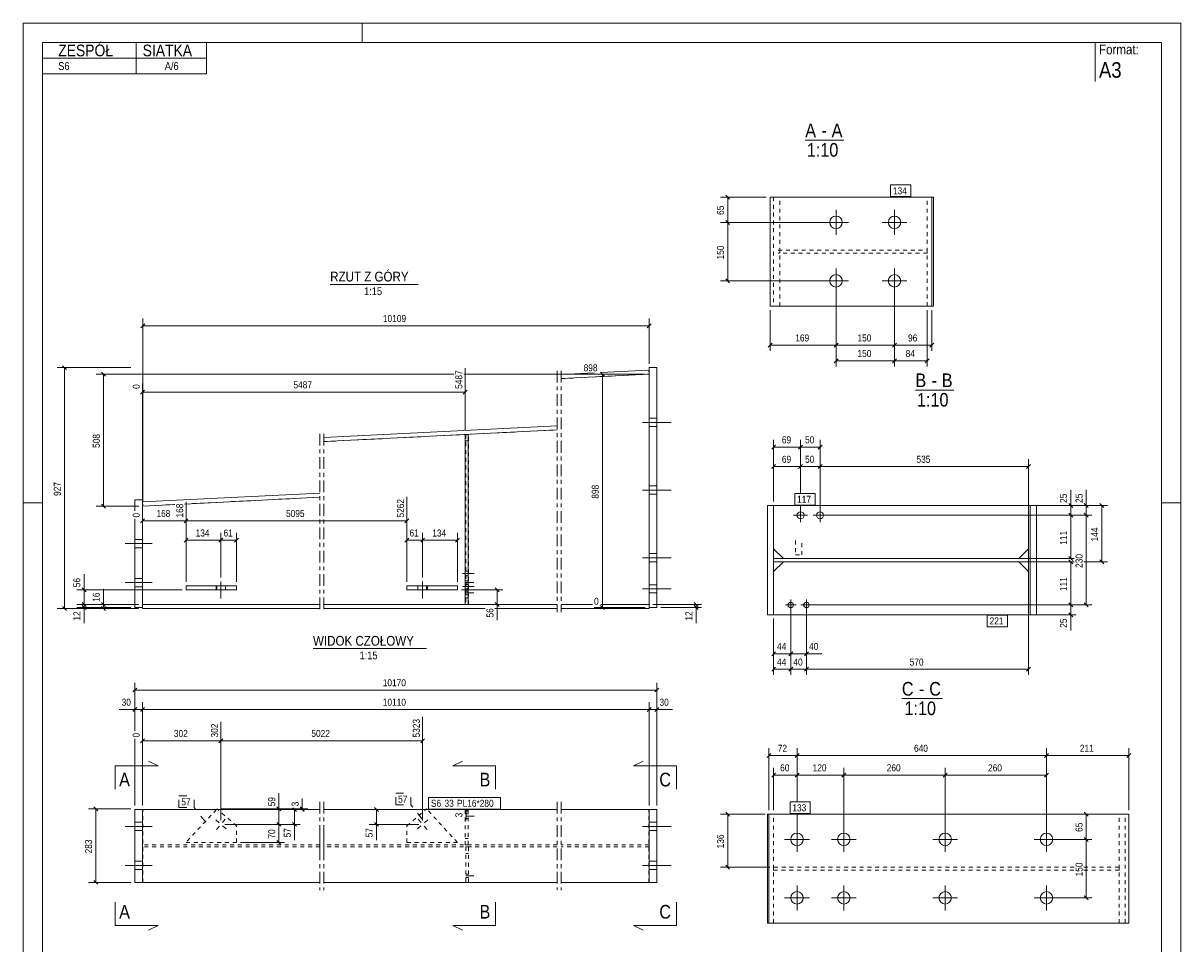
# Model space of a CAD drawing. Header units: millimetres. Extents: x 0 to 297, y 0 to 420.
# Tile 2 of 2: x 0 to 297, y 184 to 420. Entities that reach past the tile are written whole.
import ezdxf

# ---------------------------------------------------------------- set-up
doc = ezdxf.new("R2010")
doc.units = ezdxf.units.MM
for name, pattern in [('XKITLINE00', [0]), ('XKITLINE01', [4, 1, -1, 1, -1]), ('XKITLINE02', [4, 2, -2]), ('XKITLINE03', [6, 3, -1, 1, -1])]:
    doc.linetypes.add(name, pattern=pattern)
for name, color, linetype, lineweight in [('Arkusz rysunku', 3, 'Continuous', 0), ('Element', 2, 'Continuous', 0), ('Inny typ obiektu', 7, 'Continuous', 0), ('Przekrój', 7, 'Continuous', 0), ('Wymiar', 4, 'Continuous', 0), ('Znak elementu', 2, 'Continuous', 0), ('Śruba', 3, 'Continuous', 0)]:
    doc.layers.add(name, color=color, linetype=linetype, lineweight=lineweight)
doc.styles.add('ARIAL', font='ARIAL.TTF')

msp = doc.modelspace()

# ---------------------------------------------------------------- linework, layer by layer
at = {"layer": 'Arkusz rysunku', "linetype": 'XKITLINE00', "lineweight": 0}
for p, q in [((297, 420), (0, 420)), ((0, 420), (0, 0)), ((87, 415), (87, 420)), ((297, 0), (297, 420)), ((292, 415), (5, 415)), ((5, 415), (5, 5)), ((292, 5), (292, 415)), ((5, 297), (0, 297)), ((297, 297), (292, 297))]:
    msp.add_line(p, q, dxfattribs=at)
at = {"layer": 'Element', "linetype": 'XKITLINE00', "lineweight": 0}
for p, q in [((233.14, 375.4), (191.64, 375.4)), ((191.64, 375.4), (191.64, 347.4)), ((233.14, 375.4), (233.54, 375.4)), ((233.14, 375.4), (233.14, 347.4)), ((233.54, 347.4), (233.54, 375.4)), ((233.14, 347.4), (191.64, 347.4)), ((233.14, 347.4), (233.54, 347.4)), ((146.47, 330.34), (137.99, 329.91)), ((137.99, 328.84), (160.57, 329.98)), ((160.52, 331.04), (148.16, 330.42)), ((160.57, 329.98), (160.52, 331.04)), ((160.57, 331.65), (160.57, 270.11)), ((162.57, 331.65), (160.57, 331.65)), ((162.57, 270.11), (162.57, 331.65)), ((136.99, 316.75), (77.11, 313.74)), ((77.11, 312.68), (136.99, 315.68)), ((113.39, 314.51), (113.39, 270.91)), ((114.19, 314.51), (113.39, 314.51)), ((114.19, 314.51), (114.19, 270.91)), ((30.62, 297.78), (28.62, 297.78)), ((28.62, 297.78), (28.62, 294.9)), ((76.11, 299.48), (30.62, 297.2)), ((30.62, 270.11), (30.62, 297.78)), ((30.62, 297.2), (30.67, 296.13)), ((41.42, 296.67), (76.11, 298.42)), ((30.67, 296.13), (30.62, 296.13)), ((30.67, 296.13), (38.9, 296.55)), ((190.94, 296.28), (192.54, 296.28)), ((190.94, 268.28), (190.94, 296.28)), ((190.94, 296.28), (192.54, 296.28)), ((190.94, 268.28), (190.94, 296.28)), ((257.93, 296.28), (192.54, 296.28)), ((192.54, 296.28), (192.54, 268.28)), ((192.54, 296.28), (192.54, 268.28)), ((257.93, 285.18), (257.93, 296.28)), ((257.93, 296.28), (259.96, 296.28)), ((258.36, 268.28), (258.36, 296.28)), ((258.36, 296.28), (259.96, 296.28)), ((258.36, 268.28), (258.36, 296.28)), ((259.96, 296.28), (259.96, 268.28)), ((259.96, 296.28), (259.96, 268.28)), ((28.62, 292.84), (28.62, 270.11)), ((192.54, 285.18), (195.04, 282.68)), ((255.43, 282.68), (257.93, 285.18)), ((192.54, 282.68), (258.36, 282.68)), ((192.54, 281.88), (192.54, 282.68)), ((192.54, 282.68), (258.36, 282.68)), ((192.54, 281.88), (192.54, 282.68)), ((258.36, 282.68), (258.36, 281.88)), ((258.36, 282.68), (258.36, 281.88)), ((195.04, 281.88), (192.54, 279.38)), ((258.36, 281.88), (192.54, 281.88)), ((258.36, 281.88), (192.54, 281.88)), ((255.43, 281.88), (257.93, 279.38)), ((257.93, 279.38), (257.93, 268.28)), ((41.78, 274.65), (41.78, 275.71)), ((41.78, 275.71), (54.77, 275.71)), ((54.77, 274.65), (41.78, 274.65)), ((49.72, 274.65), (49.72, 275.71)), ((54.77, 275.71), (54.77, 274.65)), ((111.43, 275.71), (98.44, 275.71)), ((98.44, 275.71), (98.44, 274.65)), ((111.43, 274.65), (98.44, 274.65)), ((103.49, 274.65), (103.49, 275.71)), ((111.43, 274.65), (111.43, 275.71)), ((30.62, 269.85), (30.62, 270.91)), ((76.11, 270.91), (30.62, 270.91)), ((136.99, 270.91), (77.11, 270.91)), ((114.19, 270.91), (113.39, 270.91)), ((146.1, 270.91), (137.99, 270.91)), ((160.57, 270.91), (148.16, 270.91)), ((160.57, 269.85), (160.57, 270.91)), ((28.62, 270.11), (30.62, 270.11)), ((76.11, 269.85), (30.62, 269.85)), ((118.5, 269.85), (77.11, 269.85)), ((136.99, 269.85), (121.02, 269.85)), ((160.57, 269.85), (137.99, 269.85)), ((160.57, 270.11), (162.57, 270.11)), ((192.54, 268.28), (190.94, 268.28)), ((192.54, 268.28), (190.94, 268.28)), ((192.54, 268.28), (257.93, 268.28)), ((259.96, 268.28), (257.93, 268.28)), ((259.96, 268.28), (258.36, 268.28)), ((30.62, 218.31), (28.62, 218.31)), ((28.62, 218.31), (28.62, 199.64)), ((30.62, 199.64), (30.62, 218.31)), ((30.62, 218.31), (76.11, 218.31)), ((49.72, 218.46), (49.58, 218.31)), ((49.72, 218.46), (49.9, 218.31)), ((77.11, 218.31), (136.99, 218.31)), ((103.49, 218.46), (103.32, 218.31)), ((103.49, 218.46), (103.63, 218.31)), ((137.99, 218.31), (160.57, 218.31)), ((162.57, 218.31), (160.57, 218.31)), ((160.57, 218.31), (160.57, 199.64)), ((162.57, 218.31), (162.57, 199.64)), ((190.94, 217.16), (191.34, 217.16)), ((190.94, 217.16), (190.94, 189.16)), ((191.34, 189.16), (191.34, 217.16)), ((191.34, 217.16), (283.64, 217.16)), ((283.64, 217.16), (283.64, 189.16)), ((30.62, 199.64), (28.62, 199.64)), ((76.11, 199.64), (30.62, 199.64)), ((136.99, 199.64), (77.11, 199.64)), ((160.57, 199.64), (137.99, 199.64)), ((162.57, 199.64), (160.57, 199.64)), ((190.94, 189.16), (191.34, 189.16)), ((283.64, 189.16), (191.34, 189.16))]:
    msp.add_line(p, q, dxfattribs=at)
at = {"layer": 'Element', "linetype": 'XKITLINE01', "lineweight": 0}
for p, q in [((194.11, 375.4), (192.13, 375.4)), ((192.51, 375.4), (192.51, 347.4)), ((194.11, 347.4), (194.11, 375.4)), ((231.94, 375.4), (233.14, 375.4)), ((231.94, 347.4), (231.94, 375.4)), ((193.73, 361.8), (231.94, 361.8)), ((231.94, 361), (193.73, 361)), ((194.11, 361), (194.11, 361.8)), ((231.94, 361.8), (231.94, 361)), ((192.13, 347.4), (194.11, 347.4)), ((231.94, 347.4), (233.14, 347.4)), ((137.99, 328.84), (160.57, 329.98)), ((160.57, 270.91), (160.57, 329.98)), ((77.11, 312.68), (136.99, 315.68)), ((113.39, 312.84), (114.19, 312.84)), ((114.26, 314.51), (113.59, 314.51)), ((113.59, 314.51), (113.59, 270.91)), ((113.59, 312.84), (114.26, 312.84)), ((114.26, 270.91), (114.26, 314.51)), ((41.42, 296.67), (76.11, 298.42)), ((30.62, 296.13), (38.9, 296.55)), ((30.62, 296.13), (30.62, 270.91)), ((192.54, 296.28), (192.54, 285.18)), ((257.6, 296.28), (257.93, 296.28)), ((198.14, 287.32), (198.14, 283.61)), ((199.74, 283.61), (199.74, 287.32)), ((195.04, 282.68), (255.43, 282.68)), ((198.14, 283.61), (199.74, 283.61)), ((192.54, 279.38), (192.54, 268.28)), ((255.43, 281.88), (195.04, 281.88)), ((30.62, 270.91), (76.11, 270.91)), ((77.11, 270.91), (136.99, 270.91)), ((113.39, 272.58), (114.19, 272.58)), ((113.59, 272.58), (114.26, 272.58)), ((113.59, 270.91), (114.26, 270.91)), ((137.99, 270.91), (146.1, 270.91)), ((148.16, 270.91), (160.57, 270.91)), ((257.93, 268.28), (257.6, 268.28)), ((30.67, 218.31), (30.62, 218.31)), ((30.62, 218.31), (30.62, 199.64)), ((30.62, 218.31), (76.11, 218.31)), ((30.62, 218.31), (30.62, 199.64)), ((30.67, 199.64), (30.67, 218.31)), ((49.58, 218.31), (41.78, 209.86)), ((54.77, 214.11), (49.72, 218.46)), ((77.11, 218.31), (136.99, 218.31)), ((98.44, 214.11), (103.32, 218.31)), ((111.43, 209.86), (103.49, 218.46)), ((113.39, 209.24), (113.39, 218.31)), ((113.39, 218.31), (114.19, 218.31)), ((114.19, 218.31), (114.19, 209.24)), ((137.99, 218.31), (160.57, 218.31)), ((160.52, 199.64), (160.52, 218.31)), ((160.57, 218.31), (160.57, 199.64)), ((160.57, 218.31), (160.57, 199.64)), ((191.34, 217.16), (192.54, 217.16)), ((192.54, 189.16), (192.54, 217.16)), ((282.74, 217.16), (280.76, 217.16)), ((281.14, 189.16), (281.14, 217.16)), ((282.74, 189.16), (282.74, 217.16)), ((54.77, 209.86), (54.77, 214.11)), ((98.44, 209.86), (98.44, 214.11)), ((114.19, 210.91), (113.39, 210.91)), ((76.11, 209.24), (30.62, 209.24)), ((30.62, 209.24), (30.62, 208.71)), ((76.11, 208.71), (30.62, 208.71)), ((41.78, 209.86), (54.77, 209.86)), ((136.99, 209.24), (77.11, 209.24)), ((136.99, 208.71), (77.11, 208.71)), ((98.44, 209.86), (111.43, 209.86)), ((114.19, 209.24), (113.39, 209.24)), ((114.26, 208.71), (113.59, 208.71)), ((113.59, 208.71), (113.59, 199.64)), ((114.26, 199.64), (114.26, 208.71)), ((160.57, 209.24), (137.99, 209.24)), ((160.57, 208.71), (137.99, 208.71)), ((160.57, 209.24), (160.57, 208.71)), ((114.26, 207.04), (113.59, 207.04)), ((192.54, 203.56), (192.54, 202.76)), ((269.62, 203.56), (192.54, 203.56)), ((192.54, 202.76), (269.62, 202.76)), ((281.14, 203.56), (272.14, 203.56)), ((272.14, 202.76), (281.14, 202.76)), ((281.14, 202.76), (281.14, 203.56)), ((30.62, 199.64), (30.67, 199.64)), ((30.62, 199.64), (76.11, 199.64)), ((77.11, 199.64), (136.99, 199.64)), ((113.59, 199.64), (114.26, 199.64)), ((137.99, 199.64), (160.57, 199.64)), ((191.34, 189.16), (192.54, 189.16)), ((280.76, 189.16), (282.74, 189.16))]:
    msp.add_line(p, q, dxfattribs=at)
at = {"layer": 'Element', "linetype": 'XKITLINE03', "lineweight": 0}
for p, q in [((136.99, 330.84), (136.99, 268.91)), ((137.99, 330.84), (137.99, 268.91)), ((76.11, 314.68), (76.11, 268.91)), ((77.11, 314.68), (77.11, 268.91)), ((76.11, 220.31), (76.11, 197.64)), ((76.11, 220.31), (76.11, 197.64)), ((77.11, 220.31), (77.11, 197.64)), ((77.11, 220.31), (77.11, 197.64)), ((136.99, 220.31), (136.99, 197.64)), ((136.99, 220.31), (136.99, 197.64)), ((137.99, 220.31), (137.99, 197.64)), ((137.99, 220.31), (137.99, 197.64)), ((76.11, 211.24), (76.11, 206.7)), ((77.11, 211.24), (77.11, 206.7))]:
    msp.add_line(p, q, dxfattribs=at)
at = {"layer": 'Inny typ obiektu', "linetype": 'XKITLINE00', "lineweight": 0}
for p, q in [((5, 415), (47, 415)), ((5, 415), (5, 411)), ((29, 411), (29, 415)), ((47, 411), (47, 415)), ((275, 415), (275, 405)), ((5, 411), (47, 411)), ((5, 411), (5, 407)), ((29, 411), (29, 407)), ((47, 411), (47, 407)), ((5, 407), (47, 407)), ((200.64, 390), (210.52, 390)), ((78.76, 353), (101.36, 353)), ((228.9, 325.9), (238.78, 325.9)), ((74.36, 259.59), (103.44, 259.59)), ((225.43, 246.78), (235.83, 246.78))]:
    msp.add_line(p, q, dxfattribs=at)
at = {"layer": 'Przekrój', "linetype": 'XKITLINE00', "lineweight": 0}
for p, q in [((23.62, 229.5), (23.62, 223.5)), ((23.62, 229.5), (29.62, 229.5)), ((29.62, 229.5), (34.62, 229.5)), ((34.62, 229.5), (32.12, 230.75)), ((110.19, 229.5), (112.69, 230.75)), ((115.19, 229.5), (110.19, 229.5)), ((121.19, 229.5), (115.19, 229.5)), ((121.19, 229.5), (121.19, 223.5)), ((156.57, 229.5), (159.07, 230.75)), ((161.57, 229.5), (156.57, 229.5)), ((167.57, 229.5), (161.57, 229.5)), ((167.57, 229.5), (167.57, 223.5)), ((23.62, 188.59), (23.62, 194.59)), ((121.19, 188.59), (121.19, 194.59)), ((167.57, 188.59), (167.57, 194.59)), ((23.62, 188.59), (29.62, 188.59)), ((29.62, 188.59), (34.62, 188.59)), ((34.62, 188.59), (32.12, 187.34)), ((110.19, 188.59), (112.69, 187.34)), ((115.19, 188.59), (110.19, 188.59)), ((121.19, 188.59), (115.19, 188.59)), ((156.57, 188.59), (159.07, 187.34)), ((161.57, 188.59), (156.57, 188.59)), ((167.57, 188.59), (161.57, 188.59))]:
    msp.add_line(p, q, dxfattribs=at)
at = {"layer": 'Wymiar', "linetype": 'XKITLINE00', "lineweight": 0}
for p, q in [((190.64, 375.4), (178.88, 375.4)), ((180.23, 375.91), (181.25, 374.89)), ((180.74, 368.9), (180.74, 375.4)), ((207.54, 368.9), (178.88, 368.9)), ((207.54, 368.9), (178.88, 368.9)), ((180.23, 369.41), (181.25, 368.39)), ((180.23, 369.41), (181.25, 368.39)), ((180.74, 353.9), (180.74, 368.9)), ((207.54, 353.9), (178.88, 353.9)), ((180.23, 354.41), (181.25, 353.39)), ((208.54, 352.9), (208.54, 331.96)), ((208.54, 352.9), (208.54, 335.96)), ((208.54, 352.9), (208.54, 335.96)), ((223.54, 352.9), (223.54, 331.96)), ((223.54, 352.9), (223.54, 331.96)), ((223.54, 352.9), (223.54, 335.96)), ((223.54, 352.9), (223.54, 335.96)), ((191.64, 346.4), (191.64, 335.96)), ((231.94, 346.4), (231.94, 331.96)), ((233.14, 346.4), (233.14, 335.96)), ((31.18, 342.89), (30.16, 341.87)), ((30.67, 297.13), (30.67, 344.24)), ((30.67, 342.38), (160.57, 342.38)), ((161.08, 342.89), (160.06, 341.87)), ((160.57, 332.65), (160.57, 344.24)), ((192.15, 337.91), (191.13, 336.89)), ((191.64, 337.4), (208.54, 337.4)), ((209.05, 337.91), (208.03, 336.89)), ((209.05, 337.91), (208.03, 336.89)), ((208.54, 337.4), (223.54, 337.4)), ((224.05, 337.91), (223.03, 336.89)), ((224.05, 337.91), (223.03, 336.89)), ((223.54, 337.4), (233.14, 337.4)), ((233.65, 337.91), (232.63, 336.89)), ((209.05, 333.91), (208.03, 332.89)), ((208.54, 333.4), (223.54, 333.4)), ((224.05, 333.91), (223.03, 332.89)), ((224.05, 333.91), (223.03, 332.89)), ((223.54, 333.4), (231.94, 333.4)), ((232.45, 333.91), (231.43, 332.89)), ((27.62, 331.65), (8.76, 331.65)), ((10.11, 332.15), (11.13, 331.14)), ((10.62, 269.85), (10.62, 331.65)), ((110.51, 329.98), (18.76, 329.98)), ((20.11, 330.49), (21.13, 329.47)), ((20.62, 296.13), (20.62, 329.98)), ((159.57, 329.98), (113.03, 329.98)), ((113.39, 315.51), (113.39, 331.54)), ((159.57, 329.98), (143.79, 329.98)), ((148.11, 330.49), (149.13, 329.47)), ((148.62, 270.11), (148.62, 329.98)), ((30.62, 271.91), (30.62, 327.54)), ((31.13, 325.89), (30.11, 324.87)), ((30.62, 325.38), (113.39, 325.38)), ((113.9, 325.89), (112.88, 324.87)), ((192.54, 297.28), (192.54, 313.14)), ((199.44, 299.38), (199.44, 313.14)), ((199.44, 299.38), (199.44, 313.14)), ((204.44, 294.78), (204.44, 313.14)), ((193.05, 311.79), (192.03, 310.77)), ((192.54, 311.28), (199.44, 311.28)), ((199.95, 311.79), (198.93, 310.77)), ((199.95, 311.79), (198.93, 310.77)), ((199.44, 311.28), (204.44, 311.28)), ((204.95, 311.79), (203.93, 310.77)), ((193.05, 306.79), (192.03, 305.77)), ((192.54, 297.28), (192.54, 308.14)), ((192.54, 306.28), (199.44, 306.28)), ((199.95, 306.79), (198.93, 305.77)), ((199.95, 306.79), (198.93, 305.77)), ((199.44, 299.38), (199.44, 308.14)), ((199.44, 299.38), (199.44, 308.14)), ((199.44, 306.28), (204.44, 306.28)), ((204.95, 306.79), (203.93, 305.77)), ((204.95, 306.79), (203.93, 305.77)), ((204.44, 294.78), (204.44, 308.14)), ((204.44, 294.78), (204.44, 308.14)), ((204.44, 306.28), (257.93, 306.28)), ((258.44, 306.79), (257.42, 305.77)), ((257.93, 280.38), (257.93, 308.14)), ((268.74, 296.28), (268.74, 300.3)), ((268.74, 296.28), (268.74, 300.3)), ((272.74, 296.28), (272.74, 300.3)), ((272.74, 296.28), (272.74, 300.3)), ((41.78, 276.71), (41.78, 297.21)), ((41.78, 276.71), (41.78, 297.21)), ((98.44, 276.71), (98.44, 298.54)), ((29.67, 296.13), (18.76, 296.13)), ((20.11, 296.64), (21.13, 295.62)), ((30.62, 271.91), (30.62, 294.54)), ((199.44, 294.78), (199.44, 296.38)), ((199.44, 294.78), (199.44, 296.38)), ((199.44, 294.78), (199.44, 296.38)), ((199.44, 294.78), (199.44, 296.38)), ((258.93, 296.28), (278.18, 296.28)), ((258.93, 296.28), (274.18, 296.28)), ((258.93, 296.28), (270.18, 296.28)), ((268.23, 296.79), (269.25, 295.77)), ((268.23, 294.29), (269.25, 293.27)), ((268.23, 294.29), (269.25, 293.27)), ((268.74, 293.78), (268.74, 296.28)), ((272.23, 296.79), (273.25, 295.77)), ((272.23, 294.29), (273.25, 293.27)), ((272.23, 294.29), (273.25, 293.27)), ((272.74, 293.78), (272.74, 296.28)), ((276.23, 296.79), (277.25, 295.77)), ((276.74, 281.88), (276.74, 296.28)), ((31.13, 292.89), (30.11, 291.87)), ((30.62, 292.38), (41.78, 292.38)), ((42.29, 292.89), (41.28, 291.87)), ((42.29, 292.89), (41.28, 291.87)), ((41.78, 292.38), (98.44, 292.38)), ((98.95, 292.89), (97.93, 291.87)), ((205.44, 293.78), (274.18, 293.78)), ((205.44, 293.78), (274.18, 293.78)), ((205.44, 293.78), (270.18, 293.78)), ((205.44, 293.78), (270.18, 293.78)), ((268.74, 282.68), (268.74, 293.78)), ((272.74, 270.78), (272.74, 293.78)), ((41.78, 276.71), (41.78, 289.24)), ((50.72, 277.81), (50.72, 289.24)), ((50.72, 277.81), (50.72, 289.24)), ((54.77, 276.71), (54.77, 289.24)), ((98.44, 276.71), (98.44, 289.24)), ((102.49, 277.81), (102.49, 289.24)), ((102.49, 277.81), (102.49, 289.24)), ((111.43, 276.71), (111.43, 289.24)), ((42.29, 287.89), (41.28, 286.87)), ((41.78, 287.38), (50.72, 287.38)), ((51.23, 287.89), (50.22, 286.87)), ((51.23, 287.89), (50.22, 286.87)), ((50.72, 287.38), (54.77, 287.38)), ((55.28, 287.89), (54.26, 286.87)), ((98.95, 287.89), (97.93, 286.87)), ((98.44, 287.38), (102.49, 287.38)), ((103, 287.89), (101.98, 286.87)), ((103, 287.89), (101.98, 286.87)), ((102.49, 287.38), (111.43, 287.38)), ((111.94, 287.89), (110.92, 286.87)), ((256.43, 282.68), (269.62, 282.68)), ((257.93, 284.18), (257.93, 252.84)), ((268.23, 283.19), (269.25, 282.17)), ((268.23, 282.39), (269.25, 281.37)), ((276.23, 282.39), (277.25, 281.37)), ((256.43, 281.88), (269.62, 281.88)), ((256.43, 281.88), (269.62, 281.88)), ((268.74, 270.78), (268.74, 281.88)), ((272.14, 281.88), (278.18, 281.88)), ((15.62, 274.65), (15.62, 278.67)), ((15.62, 274.65), (15.62, 278.67)), ((40.78, 274.65), (13.76, 274.65)), ((15.11, 275.16), (16.13, 274.14)), ((15.62, 270.91), (15.62, 274.65)), ((20.62, 270.91), (20.62, 274.93)), ((20.62, 270.91), (20.62, 274.93)), ((112.43, 274.65), (123.06, 274.65)), ((121.11, 275.16), (122.13, 274.14)), ((121.62, 270.91), (121.62, 274.65)), ((10.11, 270.36), (11.13, 269.34)), ((29.62, 270.91), (13.76, 270.91)), ((29.62, 270.91), (13.76, 270.91)), ((15.11, 271.42), (16.13, 270.4)), ((15.11, 271.42), (16.13, 270.4)), ((15.11, 270.62), (16.13, 269.6)), ((15.62, 270.11), (15.62, 270.91)), ((29.62, 270.91), (18.76, 270.91)), ((20.11, 271.42), (21.13, 270.4)), ((20.11, 270.36), (21.13, 269.34)), ((20.62, 269.85), (20.62, 270.91)), ((112.43, 270.91), (123.06, 270.91)), ((121.11, 271.42), (122.13, 270.4)), ((121.62, 270.91), (121.62, 266.89)), ((121.62, 270.91), (121.62, 266.89)), ((148.11, 270.62), (149.13, 269.6)), ((161.57, 270.91), (174.06, 270.91)), ((172.11, 271.42), (173.13, 270.4)), ((172.11, 270.62), (173.13, 269.6)), ((172.62, 270.11), (172.62, 270.91)), ((201.94, 270.78), (274.18, 270.78)), ((201.94, 270.78), (270.18, 270.78)), ((201.94, 270.78), (270.18, 270.78)), ((268.23, 271.29), (269.25, 270.27)), ((268.23, 271.29), (269.25, 270.27)), ((268.74, 268.28), (268.74, 270.78)), ((272.23, 271.29), (273.25, 270.27)), ((27.62, 269.85), (8.76, 269.85)), ((27.62, 270.11), (13.76, 270.11)), ((15.62, 270.11), (15.62, 266.09)), ((15.62, 270.11), (15.62, 266.09)), ((29.62, 269.85), (18.76, 269.85)), ((159.57, 270.11), (146.46, 270.11)), ((163.57, 270.11), (174.06, 270.11)), ((172.62, 270.11), (172.62, 266.09)), ((172.62, 270.11), (172.62, 266.09)), ((196.94, 269.78), (196.94, 252.84)), ((196.94, 269.78), (196.94, 252.84)), ((196.94, 269.78), (196.94, 256.84)), ((196.94, 269.78), (196.94, 256.84)), ((200.94, 269.78), (200.94, 252.84)), ((200.94, 269.78), (200.94, 252.84)), ((200.94, 269.78), (200.94, 256.84)), ((258.93, 268.28), (270.18, 268.28)), ((268.23, 268.79), (269.25, 267.77)), ((268.74, 268.28), (268.74, 264.26)), ((268.74, 268.28), (268.74, 264.26)), ((192.54, 267.28), (192.54, 252.84)), ((192.54, 267.28), (192.54, 256.84)), ((193.05, 258.79), (192.03, 257.77)), ((197.45, 258.79), (196.43, 257.77)), ((197.45, 258.79), (196.43, 257.77)), ((201.45, 258.79), (200.43, 257.77)), ((192.54, 258.28), (196.94, 258.28)), ((196.94, 258.28), (200.94, 258.28)), ((200.94, 258.28), (204.96, 258.28)), ((200.94, 258.28), (204.96, 258.28)), ((193.05, 254.79), (192.03, 253.77)), ((192.54, 254.28), (196.94, 254.28)), ((197.45, 254.79), (196.43, 253.77)), ((197.45, 254.79), (196.43, 253.77)), ((196.94, 254.28), (200.94, 254.28)), ((201.45, 254.79), (200.43, 253.77)), ((201.45, 254.79), (200.43, 253.77)), ((200.94, 254.28), (257.93, 254.28)), ((258.44, 254.79), (257.42, 253.77)), ((29.13, 249.48), (28.11, 248.46)), ((28.62, 238.49), (28.62, 250.83)), ((163.08, 249.48), (162.06, 248.46)), ((162.57, 219.31), (162.57, 250.83)), ((28.62, 248.97), (162.57, 248.97)), ((28.62, 243.97), (24.6, 243.97)), ((28.62, 243.97), (24.6, 243.97)), ((29.13, 244.48), (28.11, 243.46)), ((28.62, 238.49), (28.62, 245.83)), ((28.62, 243.97), (30.62, 243.97)), ((31.13, 244.48), (30.11, 243.46)), ((31.13, 244.48), (30.11, 243.46)), ((30.62, 219.31), (30.62, 245.83)), ((30.62, 219.31), (30.62, 245.83)), ((30.62, 243.97), (160.57, 243.97)), ((161.08, 244.48), (160.06, 243.46)), ((161.08, 244.48), (160.06, 243.46)), ((160.57, 219.31), (160.57, 245.83)), ((160.57, 219.31), (160.57, 245.83)), ((160.57, 243.97), (162.57, 243.97)), ((163.08, 244.48), (162.06, 243.46)), ((162.57, 219.31), (162.57, 245.83)), ((162.57, 243.97), (166.59, 243.97)), ((162.57, 243.97), (166.59, 243.97)), ((50.72, 215.51), (50.72, 240.8)), ((50.72, 215.51), (50.72, 240.8)), ((102.49, 215.51), (102.49, 242.13)), ((30.62, 219.31), (30.62, 238.13)), ((28.62, 219.31), (28.62, 236.43)), ((28.62, 219.31), (28.62, 236.43)), ((31.13, 236.48), (30.11, 235.46)), ((30.62, 235.97), (50.72, 235.97)), ((51.23, 236.48), (50.22, 235.46)), ((51.23, 236.48), (50.22, 235.46)), ((50.72, 235.97), (102.49, 235.97)), ((103, 236.48), (101.98, 235.46)), ((191.85, 232.67), (190.83, 231.65)), ((191.34, 218.16), (191.34, 234.02)), ((191.34, 232.16), (198.54, 232.16)), ((199.05, 232.67), (198.03, 231.65)), ((199.05, 232.67), (198.03, 231.65)), ((198.54, 220.26), (198.54, 234.02)), ((198.54, 220.26), (198.54, 234.02)), ((198.54, 232.16), (262.54, 232.16)), ((263.05, 232.67), (262.03, 231.65)), ((263.05, 232.67), (262.03, 231.65)), ((262.54, 211.66), (262.54, 234.02)), ((262.54, 211.66), (262.54, 234.02)), ((262.54, 232.16), (283.64, 232.16)), ((284.15, 232.67), (283.13, 231.65)), ((283.64, 218.16), (283.64, 234.02)), ((192.54, 218.16), (192.54, 229.02)), ((198.54, 220.26), (198.54, 229.02)), ((198.54, 220.26), (198.54, 229.02)), ((210.54, 211.66), (210.54, 229.02)), ((210.54, 211.66), (210.54, 229.02)), ((236.54, 211.66), (236.54, 229.02)), ((236.54, 211.66), (236.54, 229.02)), ((262.54, 211.66), (262.54, 229.02)), ((193.05, 227.67), (192.03, 226.65)), ((192.54, 227.16), (198.54, 227.16)), ((199.05, 227.67), (198.03, 226.65)), ((199.05, 227.67), (198.03, 226.65)), ((198.54, 227.16), (210.54, 227.16)), ((211.05, 227.67), (210.03, 226.65)), ((211.05, 227.67), (210.03, 226.65)), ((210.54, 227.16), (236.54, 227.16)), ((237.05, 227.67), (236.03, 226.65)), ((237.05, 227.67), (236.03, 226.65)), ((236.54, 227.16), (262.54, 227.16)), ((263.05, 227.67), (262.03, 226.65)), ((65.62, 218.46), (65.62, 222.48)), ((65.62, 218.46), (65.62, 222.48)), ((71.62, 218.46), (71.62, 221.14)), ((71.62, 218.46), (71.62, 221.14)), ((27.62, 218.46), (16.76, 218.46)), ((18.11, 218.97), (19.13, 217.95)), ((18.62, 199.64), (18.62, 218.46)), ((50.72, 218.46), (73.06, 218.46)), ((50.72, 218.46), (67.06, 218.46)), ((55.77, 218.31), (73.06, 218.31)), ((55.77, 218.31), (71.06, 218.31)), ((65.11, 218.97), (66.13, 217.95)), ((65.62, 214.51), (65.62, 218.46)), ((69.15, 218.77), (70.13, 217.8)), ((69.62, 214.51), (69.62, 218.31)), ((71.11, 218.97), (72.13, 217.95)), ((71.11, 218.81), (72.13, 217.8)), ((71.62, 218.31), (71.62, 218.46)), ((101.49, 218.31), (88.76, 218.31)), ((90.11, 218.81), (91.13, 217.8)), ((90.62, 214.51), (90.62, 218.31)), ((104.49, 218.31), (115.06, 218.31)), ((113.52, 218.41), (114.13, 217.8)), ((113.62, 218.31), (113.62, 218.41)), ((113.62, 218.31), (113.62, 215.62)), ((113.62, 218.31), (113.62, 215.62)), ((113.67, 218.41), (114.13, 217.95)), ((190.34, 217.16), (178.88, 217.16)), ((180.23, 217.67), (181.25, 216.65)), ((180.74, 203.56), (180.74, 217.16)), ((193.54, 217.16), (274.18, 217.16)), ((198.54, 211.66), (198.54, 217.26)), ((198.54, 211.66), (198.54, 217.26)), ((198.54, 211.66), (198.54, 217.26)), ((198.54, 211.66), (198.54, 217.26)), ((272.23, 217.67), (273.25, 216.65)), ((272.74, 210.66), (272.74, 217.16)), ((51.72, 214.51), (71.06, 214.51)), ((51.72, 214.51), (67.06, 214.51)), ((51.72, 214.51), (67.06, 214.51)), ((65.11, 215.02), (66.13, 214.01)), ((65.11, 215.02), (66.13, 214.01)), ((65.62, 209.86), (65.62, 214.51)), ((69.11, 215.02), (70.13, 214.01)), ((69.62, 214.51), (69.62, 210.49)), ((69.62, 214.51), (69.62, 210.49)), ((101.49, 214.51), (88.76, 214.51)), ((90.11, 215.02), (91.13, 214.01)), ((90.62, 214.51), (90.62, 210.49)), ((90.62, 214.51), (90.62, 210.49)), ((272.23, 211.17), (273.25, 210.15)), ((272.23, 211.17), (273.25, 210.15)), ((55.77, 209.86), (67.06, 209.86)), ((65.11, 210.37), (66.13, 209.35)), ((263.54, 210.66), (274.18, 210.66)), ((263.54, 210.66), (274.18, 210.66)), ((272.74, 195.66), (272.74, 210.66)), ((191.54, 203.56), (178.88, 203.56)), ((180.23, 204.07), (181.25, 203.05)), ((27.62, 199.64), (16.76, 199.64)), ((18.11, 200.15), (19.13, 199.13)), ((272.23, 196.17), (273.25, 195.15)), ((263.54, 195.66), (274.18, 195.66))]:
    msp.add_line(p, q, dxfattribs=at)
at = {"layer": 'Znak elementu', "linetype": 'XKITLINE00', "lineweight": 0}
for p, q in [((222.54, 378.5), (227.74, 378.5)), ((222.54, 375.5), (222.54, 378.5)), ((227.74, 375.5), (227.74, 378.5)), ((222.54, 375.5), (227.74, 375.5)), ((197.94, 299.38), (203.15, 299.38)), ((197.94, 296.38), (197.94, 299.38)), ((203.15, 296.38), (203.15, 299.38)), ((197.94, 296.38), (203.15, 296.38)), ((247.33, 268.18), (252.53, 268.18)), ((247.33, 265.18), (247.33, 268.18)), ((252.53, 265.18), (252.53, 268.18)), ((247.33, 265.18), (252.53, 265.18)), ((104.02, 221.41), (122.45, 221.41)), ((104.02, 218.41), (104.02, 221.41)), ((122.45, 218.41), (122.45, 221.41)), ((196.74, 220.26), (201.94, 220.26)), ((196.74, 217.26), (196.74, 220.26)), ((201.94, 217.26), (201.94, 220.26)), ((104.02, 218.41), (122.45, 218.41)), ((196.74, 217.26), (201.94, 217.26))]:
    msp.add_line(p, q, dxfattribs=at)
at = {"layer": 'Znak elementu', "linetype": 'XKITLINE02', "lineweight": 0}
for p, q in [((39.98, 221.8), (43.85, 221.8)), ((39.98, 218.8), (39.98, 221.8)), ((43.85, 218.8), (43.85, 221.8)), ((95.6, 222.48), (99.47, 222.48)), ((95.6, 219.48), (95.6, 222.48)), ((99.47, 219.48), (99.47, 222.48)), ((39.98, 218.8), (43.85, 218.8)), ((46.85, 215.1), (43.85, 218.8)), ((95.6, 219.48), (99.47, 219.48)), ((102.47, 215.79), (99.47, 219.48))]:
    msp.add_line(p, q, dxfattribs=at)
at = {"layer": 'Śruba', "linetype": 'XKITLINE00', "lineweight": 0}
for p, q in [((208.54, 365.7), (208.54, 372.1)), ((223.54, 365.7), (223.54, 372.1)), ((205.34, 368.9), (211.74, 368.9)), ((220.34, 368.9), (226.74, 368.9)), ((208.54, 350.7), (208.54, 357.1)), ((223.54, 350.7), (223.54, 357.1)), ((205.34, 353.9), (211.74, 353.9)), ((220.34, 353.9), (226.74, 353.9)), ((162.57, 318.65), (160.57, 318.65)), ((162.57, 318.65), (160.57, 318.65)), ((166.24, 317.58), (158.91, 317.58)), ((166.24, 317.58), (158.91, 317.58)), ((162.57, 316.51), (160.57, 316.51)), ((162.57, 316.51), (160.57, 316.51)), ((166.24, 300.25), (158.91, 300.25)), ((166.24, 300.25), (158.91, 300.25)), ((162.57, 301.31), (160.57, 301.31)), ((162.57, 301.31), (160.57, 301.31)), ((162.57, 299.18), (160.57, 299.18)), ((162.57, 299.18), (160.57, 299.18)), ((199.44, 295.58), (199.44, 291.98)), ((204.44, 295.58), (204.44, 291.98)), ((197.64, 293.78), (201.24, 293.78)), ((202.64, 293.78), (206.24, 293.78)), ((26.15, 286.51), (33.09, 286.51)), ((26.15, 286.51), (33.09, 286.51)), ((28.62, 287.58), (30.62, 287.58)), ((28.62, 287.58), (30.62, 287.58)), ((28.62, 285.45), (30.62, 285.45)), ((28.62, 285.45), (30.62, 285.45)), ((166.24, 282.91), (158.91, 282.91)), ((166.24, 282.91), (158.91, 282.91)), ((162.57, 283.98), (160.57, 283.98)), ((162.57, 283.98), (160.57, 283.98)), ((114.19, 279.45), (113.39, 279.45)), ((162.57, 281.85), (160.57, 281.85)), ((162.57, 281.85), (160.57, 281.85)), ((26.15, 276.51), (33.09, 276.51)), ((26.15, 276.51), (33.09, 276.51)), ((28.62, 277.58), (30.62, 277.58)), ((28.62, 277.58), (30.62, 277.58)), ((50.72, 272.48), (50.72, 276.81)), ((102.49, 272.48), (102.49, 276.81)), ((115.69, 278.85), (112.69, 278.85)), ((114.19, 278.25), (113.39, 278.25)), ((28.62, 275.45), (30.62, 275.45)), ((28.62, 275.45), (30.62, 275.45)), ((49.5, 274.65), (49.5, 275.71)), ((51.95, 274.65), (51.95, 275.71)), ((101.27, 274.65), (101.27, 275.71)), ((103.71, 274.65), (103.71, 275.71)), ((115.69, 275.51), (112.69, 275.51)), ((114.19, 276.11), (113.39, 276.11)), ((114.19, 274.91), (113.39, 274.91)), ((166.24, 274.91), (158.91, 274.91)), ((166.24, 274.91), (158.91, 274.91)), ((162.57, 275.98), (160.57, 275.98)), ((162.57, 275.98), (160.57, 275.98)), ((162.57, 273.85), (160.57, 273.85)), ((162.57, 273.85), (160.57, 273.85)), ((198.34, 270.78), (195.54, 270.78)), ((196.94, 269.38), (196.94, 272.18)), ((202.34, 270.78), (199.54, 270.78)), ((200.94, 269.38), (200.94, 272.18)), ((26.15, 213.97), (33.09, 213.97)), ((26.15, 213.97), (33.09, 213.97)), ((28.62, 215.04), (30.62, 215.04)), ((28.62, 215.04), (30.62, 215.04)), ((49.41, 215.65), (50.29, 214.89)), ((49.59, 213.2), (50.35, 214.08)), ((51.86, 215.83), (51.1, 214.95)), ((52.04, 213.38), (51.16, 214.14)), ((101.17, 213.38), (102.05, 214.14)), ((101.36, 215.83), (102.11, 214.95)), ((103.62, 213.2), (102.87, 214.08)), ((103.8, 215.65), (102.93, 214.89)), ((166.24, 213.97), (158.91, 213.97)), ((166.24, 213.97), (158.91, 213.97)), ((166.24, 213.97), (158.91, 213.97)), ((166.24, 213.97), (158.91, 213.97)), ((162.57, 215.04), (160.57, 215.04)), ((162.57, 215.04), (160.57, 215.04)), ((162.57, 215.04), (160.57, 215.04)), ((162.57, 215.04), (160.57, 215.04)), ((198.54, 213.86), (198.54, 207.46)), ((210.54, 213.86), (210.54, 207.46)), ((236.54, 213.86), (236.54, 207.46)), ((262.54, 213.86), (262.54, 207.46)), ((28.62, 212.91), (30.62, 212.91)), ((28.62, 212.91), (30.62, 212.91)), ((162.57, 212.91), (160.57, 212.91)), ((162.57, 212.91), (160.57, 212.91)), ((162.57, 212.91), (160.57, 212.91)), ((162.57, 212.91), (160.57, 212.91)), ((201.74, 210.66), (195.34, 210.66)), ((213.74, 210.66), (207.34, 210.66)), ((239.74, 210.66), (233.34, 210.66)), ((265.74, 210.66), (259.34, 210.66)), ((28.62, 205.04), (30.62, 205.04)), ((28.62, 205.04), (30.62, 205.04)), ((162.57, 205.04), (160.57, 205.04)), ((162.57, 205.04), (160.57, 205.04)), ((162.57, 205.04), (160.57, 205.04)), ((162.57, 205.04), (160.57, 205.04)), ((26.15, 203.97), (33.09, 203.97)), ((26.15, 203.97), (33.09, 203.97)), ((28.62, 202.91), (30.62, 202.91)), ((28.62, 202.91), (30.62, 202.91)), ((166.24, 203.97), (158.91, 203.97)), ((166.24, 203.97), (158.91, 203.97)), ((166.24, 203.97), (158.91, 203.97)), ((166.24, 203.97), (158.91, 203.97)), ((162.57, 202.91), (160.57, 202.91)), ((162.57, 202.91), (160.57, 202.91)), ((162.57, 202.91), (160.57, 202.91)), ((162.57, 202.91), (160.57, 202.91)), ((198.54, 198.86), (198.54, 192.46)), ((210.54, 198.86), (210.54, 192.46)), ((236.54, 198.86), (236.54, 192.46)), ((262.54, 198.86), (262.54, 192.46)), ((201.74, 195.66), (195.34, 195.66)), ((213.74, 195.66), (207.34, 195.66)), ((239.74, 195.66), (233.34, 195.66)), ((265.74, 195.66), (259.34, 195.66))]:
    msp.add_line(p, q, dxfattribs=at)
at = {"layer": 'Śruba', "linetype": 'XKITLINE02', "lineweight": 0}
for p, q in [((115.59, 276.51), (112.93, 276.51)), ((114.26, 276.98), (113.59, 276.98)), ((115.59, 273.85), (112.93, 273.85)), ((114.26, 276.05), (113.59, 276.05)), ((114.26, 274.31), (113.59, 274.31)), ((114.26, 273.38), (113.59, 273.38)), ((114.19, 217.24), (113.39, 217.24)), ((114.19, 217.24), (113.39, 217.24)), ((115.69, 216.64), (113.02, 216.64)), ((115.69, 216.64), (113.02, 216.64)), ((114.19, 216.04), (113.39, 216.04)), ((114.19, 216.04), (113.39, 216.04)), ((115.59, 201.31), (112.93, 201.31)), ((115.59, 201.31), (112.93, 201.31)), ((114.26, 201.77), (113.59, 201.77)), ((114.26, 201.77), (113.59, 201.77)), ((114.26, 200.84), (113.59, 200.84)), ((114.26, 200.84), (113.59, 200.84))]:
    msp.add_line(p, q, dxfattribs=at)
at = {"layer": 'Śruba', "linetype": 'XKITLINE00', "lineweight": 0}
for centre, radius in [((208.54, 368.9), 1.6), ((223.54, 368.9), 1.6), ((208.54, 353.9), 1.6), ((223.54, 353.9), 1.6), ((199.44, 293.78), 0.9), ((204.44, 293.78), 0.9), ((196.94, 270.78), 0.7), ((200.94, 270.78), 0.7), ((198.54, 210.66), 1.6), ((210.54, 210.66), 1.6), ((236.54, 210.66), 1.6), ((262.54, 210.66), 1.6), ((198.54, 195.66), 1.6), ((210.54, 195.66), 1.6), ((236.54, 195.66), 1.6), ((262.54, 195.66), 1.6)]:
    msp.add_circle(centre, radius, dxfattribs=at)

# ---------------------------------------------------------------- texts
at = {"layer": 'Inny typ obiektu', "style": 'ARIAL', "width": 0.85}
for s, height, p in [('ZESPÓŁ', 3, (9, 411.5)), ('SIATKA', 3, (30.66, 411.5)), ('Format:', 2.5, (276, 412)), ('S6', 2, (9, 408)), ('A/6', 2, (36.33, 408)), ('A3', 4, (276, 406)), ('A', 3.5, (200.64, 390.75)), ('-', 3.5, (204.8, 390.75)), ('A', 3.5, (207.41, 390.75)), ('1:10', 3.5, (201.04, 385.75)), ('RZUT Z GÓRY', 2.5, (78.76, 353.75)), ('1:15', 2, (87.46, 350.25)), ('B', 3.5, (228.9, 326.65)), ('B', 3.5, (235.67, 326.65)), ('-', 3.5, (233.06, 326.65)), ('1:10', 3.5, (229.3, 321.65)), ('WIDOK CZOŁOWY', 2.5, (74.36, 260.34)), ('1:15', 2, (86.3, 256.84)), ('C', 3.5, (225.43, 247.53)), ('C', 3.5, (232.46, 247.53)), ('-', 3.5, (229.85, 247.53)), ('1:10', 3.5, (226.09, 242.53))]:
    msp.add_text(s, height=height, dxfattribs=at).set_placement(p)
at = {"layer": 'Przekrój', "style": 'ARIAL', "width": 0.85}
for s, p in [('A', (24.62, 224.25)), ('B', (117.08, 224.25)), ('C', (163.2, 224.25)), ('A', (24.62, 190.34)), ('B', (117.08, 190.34)), ('C', (163.2, 190.34))]:
    msp.add_text(s, height=3.5, dxfattribs=at).set_placement(p)
at = {"layer": 'Wymiar', "style": 'ARIAL', "width": 0.85}
for s, p in [('65', (179.78, 370.81)), ('150', (179.78, 359.4)), ('5487', (112.67, 326.2)), ('0', (29.9, 326.2)), ('508', (19.66, 311.05)), ('927', (9.66, 298.74)), ('898', (147.66, 298.04)), ('5262', (97.72, 293.2)), ('25', (267.78, 296.95)), ('25', (271.78, 296.95)), ('0', (29.9, 293.2)), ('168', (41.06, 293.2)), ('111', (267.78, 286.23)), ('144', (275.78, 287.08)), ('230', (271.78, 280.28)), ('56', (14.66, 275.32)), ('111', (267.78, 274.33)), ('16', (19.66, 271.59)), ('12', (14.66, 266.77)), ('56', (120.66, 267.57)), ('12', (171.66, 266.77)), ('25', (267.78, 264.93)), ('5323', (101.77, 236.79)), ('0', (29.9, 236.79)), ('302', (50, 236.79)), ('59', (64.66, 219.13)), ('3', (70.66, 219.13)), ('3', (112.66, 216.3)), ('65', (271.78, 212.57)), ('70', (64.66, 210.85)), ('57', (68.66, 211.17)), ('57', (89.66, 211.17)), ('136', (179.78, 208.36)), ('283', (17.66, 207.05)), ('150', (271.78, 201.16))]:
    msp.add_text(s, height=1.8, rotation=90.0002, dxfattribs=at).set_placement(p)
for s, p in [('10109', (92.29, 343.34)), ('169', (198.09, 338.36)), ('150', (214.04, 338.36)), ('96', (227.01, 338.36)), ('150', (214.04, 334.36)), ('84', (226.4, 334.36)), ('898', (143.79, 330.7)), ('5487', (69.34, 326.34)), ('69', (194.65, 312.24)), ('50', (200.6, 312.24)), ('69', (194.65, 307.24)), ('50', (200.6, 307.24)), ('535', (229.18, 307.24)), ('168', (34.2, 293.34)), ('5095', (67.44, 293.34)), ('134', (44.25, 288.34)), ('61', (51.41, 288.34)), ('61', (99.13, 288.34)), ('134', (104.96, 288.34)), ('0', (146.46, 270.83)), ('44', (193.4, 259.24)), ('40', (201.62, 259.24)), ('44', (193.4, 255.24)), ('40', (197.6, 255.24)), ('570', (227.43, 255.24)), ('10170', (92.26, 249.93)), ('30', (25.27, 244.93)), ('10110', (92.26, 244.93)), ('30', (163.25, 244.93)), ('302', (38.67, 236.93)), ('5022', (73.94, 236.93)), ('72', (193.6, 233.12)), ('640', (228.54, 233.12)), ('211', (271.09, 233.12)), ('60', (194.2, 228.12)), ('120', (202.54, 228.12)), ('260', (221.54, 228.12)), ('260', (247.54, 228.12))]:
    msp.add_text(s, height=1.8, dxfattribs=at).set_placement(p)
at = {"layer": 'Znak elementu', "style": 'ARIAL', "width": 0.85}
for s, p in [('134', (223.14, 376.1)), ('117', (198.54, 296.98)), ('221', (247.93, 265.78)), ('57', (40.58, 219.4)), ('57', (96.2, 220.08)), ('S6', (104.62, 219.01)), ('33', (108.1, 219.01)), ('PL16*280', (111.31, 219.01)), ('133', (197.34, 217.86))]:
    msp.add_text(s, height=1.8, dxfattribs=at).set_placement(p)

doc.saveas('drawing.dxf')
